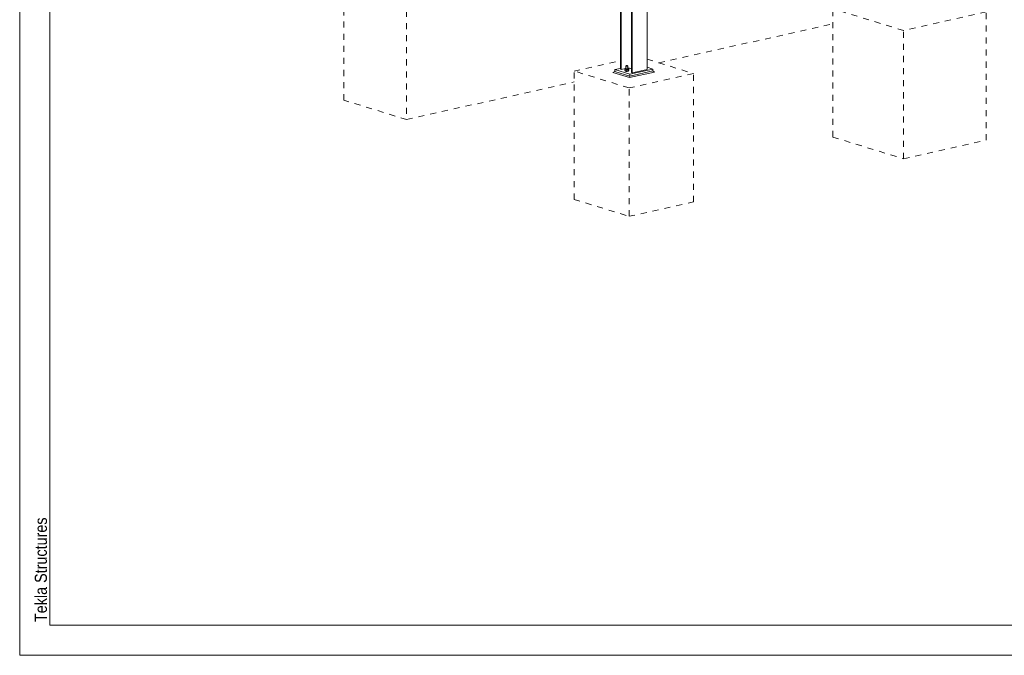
# Model space of a CAD drawing. Header units: millimetres. Extents: x -117 to 303, y -130 to 167.
# Tile 1 of 13: x -117 to 46, y -130 to -25. Entities that reach past the tile are written whole.
import ezdxf

# ---------------------------------------------------------------- set-up
doc = ezdxf.new("R2010")
doc.units = ezdxf.units.MM
doc.linetypes.add('XKITLINE00', pattern=[0])
doc.linetypes.add('XKITLINE01', pattern=[4, 1, -1, 1, -1])
for name, color, linetype, lineweight in [('List výkresu', 3, 'Continuous', 0), ('Prvek', 2, 'Continuous', 0), ('Šroub', 3, 'Continuous', 0)]:
    doc.layers.add(name, color=color, linetype=linetype, lineweight=lineweight)
doc.styles.add('ARIAL', font='arial.ttf')

msp = doc.modelspace()

# ---------------------------------------------------------------- linework, layer by layer
at = {"layer": 'List výkresu', "color": 7, "linetype": 'XKITLINE00', "lineweight": 0}
for p, q in [((-117.17, 167.22), (-117.17, -129.78)), ((-112.17, 162.22), (-112.17, -124.78)), ((-117.17, -129.78), (-117.17, -124.78)), ((-112.17, -124.78), (297.83, -124.78)), ((-117.17, -129.78), (302.83, -129.78))]:
    msp.add_line(p, q, dxfattribs=at)
at = {"layer": 'Prvek', "color": 7, "linetype": 'XKITLINE01', "lineweight": 0}
for p, q in [((-63.57, -38), (-63.57, 17.96)), ((-53.18, 14.76), (-53.18, -41.2)), ((17.33, -44.09), (17.33, -22.87)), ((29.02, -26.47), (17.33, -22.87)), ((42.71, -23.39), (29.02, -26.47)), ((42.71, -44.62), (42.71, -23.39)), ((-11.45, -31.83), (17.33, -25.36)), ((29.02, -47.69), (29.02, -26.47)), ((-25.47, -33.18), (-17.81, -31.45)), ((-13.4, -31.22), (-5.74, -33.58)), ((-25.47, -54.4), (-25.47, -33.18)), ((-16.38, -35.98), (-25.47, -33.18)), ((-5.74, -33.58), (-16.38, -35.98)), ((-5.74, -54.81), (-5.74, -33.58)), ((-53.18, -41.2), (-25.47, -34.98)), ((-16.38, -57.2), (-16.38, -35.98)), ((-53.18, -41.2), (-63.57, -38)), ((17.33, -44.09), (29.02, -47.69)), ((29.02, -47.69), (42.71, -44.62)), ((-25.47, -54.4), (-16.38, -57.2)), ((-16.38, -57.2), (-5.74, -54.81))]:
    msp.add_line(p, q, dxfattribs=at)
at = {"layer": 'Prvek', "color": 3, "linetype": 'XKITLINE00', "lineweight": 0}
for p, q in [((-17.81, -32.87), (-17.81, -1.59)), ((-17.69, -32.9), (-17.69, -1.63)), ((-15.95, -33.44), (-15.95, -2.16)), ((-15.84, -33.48), (-15.84, -2.19)), ((-13.4, -32.93), (-13.4, -2.76)), ((-13.4, -32.56), (-12.46, -32.85)), ((-19.04, -33.42), (-18.75, -33.23)), ((-16.28, -34.27), (-19.04, -33.42)), ((-18.75, -32.94), (-17.81, -32.73)), ((-18.75, -33.23), (-18.75, -32.94)), ((-16.26, -33.71), (-18.75, -32.94)), ((-18.75, -33.23), (-16.26, -34)), ((-18.75, -33.23), (-16.26, -34)), ((-17.81, -32.87), (-17.69, -32.9)), ((-17.69, -32.9), (-16.75, -32.69)), ((-16.75, -32.69), (-16.65, -32.68)), ((-16.65, -32.68), (-16.53, -32.67)), ((-16.53, -32.67), (-16.42, -32.68)), ((-16.42, -32.68), (-16.33, -32.7)), ((-16.33, -32.7), (-15.95, -32.82)), ((-12.18, -33.34), (-16.28, -34.27)), ((-16.28, -34.27), (-16.26, -34)), ((-12.46, -32.85), (-16.26, -33.71)), ((-16.26, -34), (-12.46, -33.14)), ((-16.26, -34), (-12.46, -33.14)), ((-16.26, -34), (-16.26, -33.71)), ((-15.95, -33.44), (-15.84, -33.48)), ((-15.84, -33.48), (-13.4, -32.93)), ((-12.46, -33.14), (-12.46, -32.85)), ((-12.46, -33.14), (-12.18, -33.34))]:
    msp.add_line(p, q, dxfattribs=at)
at = {"layer": 'Šroub', "color": 7, "linetype": 'XKITLINE00', "lineweight": 0}
for p, q in [((-16.9, -32.31), (-16.85, -32.29)), ((-16.9, -32.33), (-16.9, -32.31)), ((-16.87, -32.35), (-16.9, -32.33)), ((-16.9, -32.85), (-16.9, -32.33)), ((-16.8, -32.36), (-16.87, -32.35)), ((-16.85, -32.29), (-16.78, -32.28)), ((-16.72, -32.37), (-16.8, -32.36)), ((-16.78, -32.28), (-16.69, -32.28)), ((-16.64, -32.36), (-16.72, -32.37)), ((-16.69, -32.28), (-16.62, -32.3)), ((-16.6, -32.34), (-16.64, -32.36)), ((-16.62, -32.3), (-16.59, -32.32)), ((-16.59, -32.32), (-16.6, -32.34)), ((-16.59, -32.84), (-16.59, -32.32)), ((-16.95, -32.78), (-17.05, -32.86)), ((-17.05, -32.86), (-16.85, -32.92)), ((-17.05, -33.11), (-17.05, -32.86)), ((-17.05, -33.11), (-16.85, -33.17)), ((-17.04, -33.17), (-17.04, -33.11)), ((-17.04, -33.17), (-16.97, -33.21)), ((-16.97, -33.15), (-17.03, -33.12)), ((-16.87, -33.17), (-16.97, -33.15)), ((-16.97, -33.21), (-16.85, -33.23)), ((-16.9, -32.78), (-16.95, -32.78)), ((-16.55, -32.91), (-16.85, -32.92)), ((-16.85, -32.92), (-16.85, -33.17)), ((-16.85, -33.17), (-16.55, -33.16)), ((-16.85, -33.23), (-16.69, -33.23)), ((-16.69, -33.17), (-16.82, -33.17)), ((-16.58, -33.16), (-16.69, -33.17)), ((-16.69, -33.23), (-16.55, -33.21)), ((-16.44, -32.83), (-16.59, -32.79)), ((-16.55, -32.91), (-16.44, -32.83)), ((-16.55, -32.91), (-16.55, -33.16)), ((-16.55, -33.16), (-16.44, -33.08)), ((-16.55, -33.21), (-16.46, -33.18)), ((-16.53, -33.15), (-16.46, -33.12)), ((-16.46, -33.12), (-16.45, -33.09)), ((-16.46, -33.18), (-16.45, -33.14)), ((-16.45, -33.14), (-16.45, -33.09)), ((-16.44, -33.08), (-16.44, -32.83))]:
    msp.add_line(p, q, dxfattribs=at)

# ---------------------------------------------------------------- texts
at = {"layer": 'List výkresu', "color": 5, "style": 'ARIAL', "width": 0.85}
msp.add_text('Tekla Structures', height=2, rotation=90, dxfattribs=at).set_placement((-112.67, -124.28))

doc.saveas('drawing.dxf')
